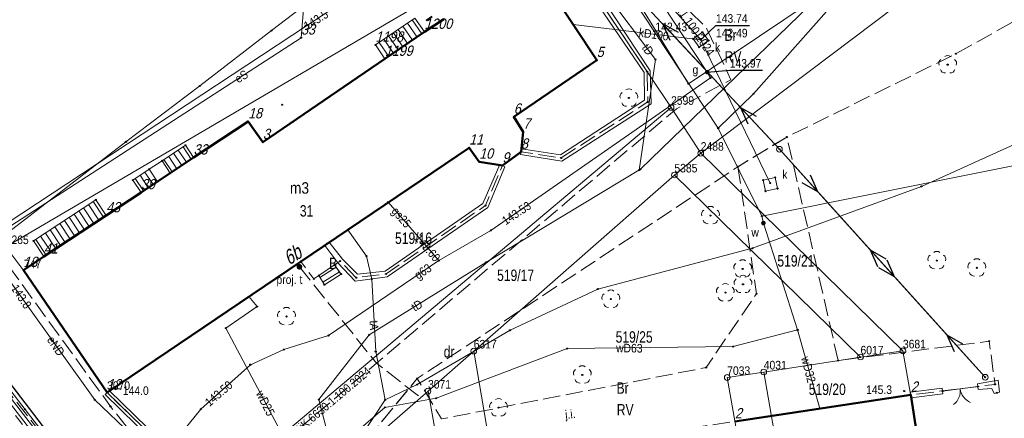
# Model space of a CAD drawing. Header units: metres. Extents: x 5551907 to 5556416, y 5709283 to 5712755.
# Tile 29 of 100: x 5554367 to 5554453, y 5710656 to 5710690. Entities that reach past the tile are written whole.
import ezdxf
from ezdxf.enums import TextEntityAlignment as Align

# ---------------------------------------------------------------- set-up
doc = ezdxf.new("R2010")
doc.units = ezdxf.units.M
for name, pattern in [('1.0_0.5', [1.5, 1, -0.5]), ('1.5_0.5', [2, 1.5, -0.5]), ('219-500', [0]), ('otob_500', [0]), ('suep_nn_500', [0])]:
    doc.linetypes.add(name, pattern=pattern)
doc.layers.get('0').update_dxf_attribs({"color": 2, "lineweight": 5})
doc.styles.get("Standard").update_dxf_attribs({"font": 'Working1250', "width": 0.75})
doc.linetypes.add('otdn_500', pattern='A,5,0,[21,ksztalty.shx,S=0.5,R=0,X=0,Y=0]', length=5)

# ---------------------------------------------------------------- blocks, each defined once
blk = doc.blocks.new('PUNKTBUD')
at = {"color": 0}
blk.add_circle((0, 0), 0.045, dxfattribs=at)
blk = doc.blocks.new('202')
at = {"color": 0, "linetype": 'Continuous', "lineweight": 0}
blk.add_circle((0, 0), 0.25, dxfattribs=at)
blk = doc.blocks.new('203')
at = {"linetype": 'Continuous', "lineweight": 0}
h = blk.add_hatch(color=0, dxfattribs=at)
edge = h.paths.add_edge_path()
edge.add_arc((0, 0), 0.045, 0, 360)
blk = doc.blocks.new('PW01')
at = {"linetype": 'Continuous', "lineweight": 13}
h = blk.add_hatch(color=0, dxfattribs=at)
edge = h.paths.add_edge_path()
edge.add_arc((0, 0), 0.045, 0, 360)
blk = doc.blocks.new('OK02')
at = {"color": 0, "linetype": 'Continuous', "lineweight": 0}
for centre, start, end in [((-1.5, 0), 0, 60), ((1.5, 0), 120, 180)]:
    blk.add_arc(centre, 1.5, start, end, dxfattribs=at)
blk = doc.blocks.new('US15')
at = {"color": 0, "linetype": 'Continuous', "lineweight": 13}
blk.add_circle((0, 0), 0.25, dxfattribs=at)
blk = doc.blocks.new('SUEP1')
at = {"color": 0, "linetype": 'Continuous'}
for p, q in [((0, 0), (5, 0)), ((5, 0), (3.5, 0.5)), ((5, 0), (3.5, -0.5)), ((5, 0), (15, 0)), ((15, 0), (13.5, 0.5)), ((15, 0), (13.5, -0.5))]:
    blk.add_line(p, q, dxfattribs=at)
blk = doc.blocks.new('OP021')
at = {"linetype": 'Continuous', "lineweight": 13}
h = blk.add_hatch(color=0, dxfattribs=at)
edge = h.paths.add_edge_path()
edge.add_arc((0, 0), 0.05, 0, 360)
at = {"color": 0, "linetype": 'Continuous', "lineweight": 13}
for centre, start, end in [((-0.38, 0.124), 121.308, 202.548), ((0, 0.4), 49.272, 130.728), ((0.38, 0.124), 337.452, 58.692), ((-0.235, -0.324), 193.221, 274.871), ((0.235, -0.324), 265.129, 346.779)]:
    blk.add_arc(centre, 0.4, start, end, dxfattribs=at)
blk = doc.blocks.new('US25')
at = {"linetype": 'Continuous', "lineweight": 0}
h = blk.add_hatch(color=0, dxfattribs=at)
edge = h.paths.add_edge_path()
edge.add_arc((0, 0), 0.2, 0, 360)
blk = doc.blocks.new('PIKIETAW1891')
at = {"color": 0}
blk.add_circle((0, 0), 0.045, dxfattribs=at)
blk = doc.blocks.new('US09')
at = {"linetype": 'Continuous', "lineweight": 0}
h = blk.add_hatch(color=0, dxfattribs=at)
edge = h.paths.add_edge_path()
edge.add_arc((0, 0), 0.25, 0, 360)

msp = doc.modelspace()

# ---------------------------------------------------------------- linework, layer by layer
at = {"layer": '217-kontur klasyfikacyjny', "color": 3, "linetype": 'CONTINUOUS', "lineweight": 18, "flags": 128}
for points in [[(5554413.74, 5710698.54), (5554424.27, 5710682.79)], [(5554426.86, 5710678.78), (5554445.77, 5710693.1)], [(5554445.77, 5710693.1), (5554426.86, 5710678.78)], [(5554424.27, 5710682.79), (5554426.86, 5710678.78)], [(5554426.86, 5710678.78), (5554444.51, 5710661.51)], [(5554424.56, 5710676.88), (5554407.04, 5710661.5)], [(5554440.81, 5710660.98), (5554424.56, 5710676.88)], [(5554407.04, 5710661.5), (5554410.88, 5710638.92)], [(5554432.36, 5710659.67), (5554440.81, 5710660.98)], [(5554444.51, 5710661.51), (5554447.92, 5710642.28)], [(5554429.17, 5710659.19), (5554432.36, 5710659.67)], [(5554432.39, 5710640.87), (5554429.17, 5710659.19)]]:
    msp.add_lwpolyline(points, dxfattribs=at)
at = {"layer": '218-kontur użytku gruntowego', "color": 3, "linetype": 'CONTINUOUS', "lineweight": 18, "flags": 128}
for points in [[(5554413.74, 5710698.54), (5554366.18, 5710670.62)], [(5554424.27, 5710682.79), (5554413.74, 5710698.54)], [(5554413.74, 5710698.54), (5554424.27, 5710682.79)], [(5554426.86, 5710678.78), (5554445.77, 5710693.1)], [(5554445.77, 5710693.1), (5554426.86, 5710678.78)], [(5554424.27, 5710682.79), (5554384.19, 5710648.99)], [(5554384.19, 5710648.99), (5554424.27, 5710682.79)], [(5554426.86, 5710678.78), (5554424.27, 5710682.79)], [(5554424.27, 5710682.79), (5554426.86, 5710678.78)], [(5554444.51, 5710661.51), (5554426.86, 5710678.78)], [(5554426.86, 5710678.78), (5554444.51, 5710661.51)], [(5554407.04, 5710661.5), (5554424.56, 5710676.88)], [(5554424.56, 5710676.88), (5554407.04, 5710661.5)], [(5554424.56, 5710676.88), (5554440.81, 5710660.98)], [(5554440.81, 5710660.98), (5554424.56, 5710676.88)], [(5554366.18, 5710670.62), (5554367.77, 5710668.5)], [(5554367.77, 5710668.5), (5554366.18, 5710670.62)], [(5554367.77, 5710668.5), (5554375.03, 5710657.88)], [(5554375.03, 5710657.88), (5554367.77, 5710668.5)], [(5554403.05, 5710658), (5554407.04, 5710661.5)], [(5554407.04, 5710661.5), (5554403.05, 5710658)], [(5554407.04, 5710661.5), (5554410.88, 5710638.92)], [(5554410.88, 5710638.92), (5554407.04, 5710661.5)], [(5554432.36, 5710659.67), (5554440.81, 5710660.98)], [(5554440.81, 5710660.98), (5554432.36, 5710659.67)], [(5554440.81, 5710660.98), (5554444.51, 5710661.51)], [(5554444.51, 5710661.51), (5554440.81, 5710660.98)], [(5554447.92, 5710642.28), (5554444.51, 5710661.51)], [(5554444.51, 5710661.51), (5554447.92, 5710642.28)], [(5554429.17, 5710659.19), (5554432.36, 5710659.67)], [(5554432.36, 5710659.67), (5554429.17, 5710659.19)], [(5554432.39, 5710640.87), (5554429.17, 5710659.19)], [(5554429.17, 5710659.19), (5554432.39, 5710640.87)], [(5554375.03, 5710657.88), (5554384.19, 5710648.99)], [(5554384.19, 5710648.99), (5554375.03, 5710657.88)], [(5554388.23, 5710645.06), (5554403.05, 5710658)], [(5554403.05, 5710658), (5554388.23, 5710645.06)]]:
    msp.add_lwpolyline(points, dxfattribs=at)
at = {"layer": '219-działka ewidencyjna', "color": 7, "linetype": '219-500', "lineweight": 18, "flags": 128}
for points in [[(5554413.74, 5710698.54), (5554366.18, 5710670.62)], [(5554413.74, 5710698.54), (5554424.27, 5710682.79)], [(5554445.77, 5710693.1), (5554426.86, 5710678.78)], [(5554424.27, 5710682.79), (5554384.19, 5710648.99)], [(5554424.27, 5710682.79), (5554426.86, 5710678.78)], [(5554426.86, 5710678.78), (5554424.56, 5710676.88)], [(5554426.86, 5710678.78), (5554444.51, 5710661.51)], [(5554424.56, 5710676.88), (5554407.04, 5710661.5)], [(5554424.56, 5710676.88), (5554440.81, 5710660.98)], [(5554366.18, 5710670.62), (5554367.77, 5710668.5)], [(5554367.77, 5710668.5), (5554375.03, 5710657.88)], [(5554407.04, 5710661.5), (5554403.05, 5710658)], [(5554407.04, 5710661.5), (5554410.88, 5710638.92)], [(5554440.81, 5710660.98), (5554432.36, 5710659.67)], [(5554444.51, 5710661.51), (5554440.81, 5710660.98)], [(5554444.51, 5710661.51), (5554447.92, 5710642.28)], [(5554432.36, 5710659.67), (5554429.17, 5710659.19)], [(5554429.17, 5710659.19), (5554432.39, 5710640.87)], [(5554432.36, 5710659.67), (5554435.57, 5710641.16)], [(5554375.03, 5710657.88), (5554384.19, 5710648.99)], [(5554403.05, 5710658), (5554388.23, 5710645.06)], [(5554403.05, 5710658), (5554406.49, 5710638.53)]]:
    msp.add_lwpolyline(points, dxfattribs=at)
at = {"layer": '312-budynek ewidencyjny', "color": 7, "linetype": 'CONTINUOUS', "lineweight": 50, "flags": 128}
for points in [[(5554412, 5710695.68), (5554417.78, 5710686.92)], [(5554402.74, 5710689.38), (5554404.42, 5710690.5)], [(5554399.29, 5710687.02), (5554402.74, 5710689.38)], [(5554388.64, 5710679.75), (5554399.29, 5710687.02)], [(5554417.78, 5710686.92), (5554410.54, 5710681.97)], [(5554382.58, 5710678.4), (5554387.35, 5710681.56)], [(5554387.35, 5710681.56), (5554388.64, 5710679.75)], [(5554410.54, 5710681.97), (5554411.36, 5710680.66)], [(5554411.36, 5710680.66), (5554411.17, 5710678.91)], [(5554406.64, 5710679.27), (5554375.03, 5710657.88)], [(5554407.52, 5710678.04), (5554406.64, 5710679.27)], [(5554378, 5710675.36), (5554382.58, 5710678.4)], [(5554411.17, 5710678.91), (5554409.54, 5710677.7)], [(5554409.54, 5710677.7), (5554407.52, 5710678.04)], [(5554374.95, 5710673.35), (5554378, 5710675.36)], [(5554369.51, 5710669.75), (5554374.95, 5710673.35)], [(5554367.73, 5710668.57), (5554369.51, 5710669.75)], [(5554375.03, 5710657.88), (5554367.73, 5710668.57)], [(5554429.85, 5710655.35), (5554445.2, 5710657.67)], [(5554445.2, 5710657.67), (5554447.06, 5710645.54)]]:
    msp.add_lwpolyline(points, dxfattribs=at)
at = {"layer": '352-schody', "color": 7, "linetype": 'CONTINUOUS', "lineweight": 18, "flags": 128}
for points in [[(5554401.91, 5710690.59), (5554402.74, 5710689.38), (5554399.29, 5710687.02), (5554398.46, 5710688.25)], [(5554401.91, 5710690.59), (5554402.74, 5710689.38), (5554399.29, 5710687.02), (5554398.46, 5710688.25)], [(5554382.58, 5710678.4), (5554380.54, 5710677.04), (5554379.83, 5710678.12), (5554381.87, 5710679.48)], [(5554382.58, 5710678.4), (5554380.54, 5710677.04), (5554379.83, 5710678.12), (5554381.87, 5710679.48)], [(5554379.83, 5710678.12), (5554380.54, 5710677.04), (5554379.42, 5710676.29), (5554378.7, 5710677.38)], [(5554379.83, 5710678.12), (5554380.54, 5710677.04), (5554379.42, 5710676.29), (5554378.7, 5710677.38)], [(5554378.7, 5710677.38), (5554379.42, 5710676.29), (5554378, 5710675.36), (5554377.28, 5710676.44)], [(5554378.7, 5710677.38), (5554379.42, 5710676.29), (5554378, 5710675.36), (5554377.28, 5710676.44)], [(5554368.6, 5710671.12), (5554374.04, 5710674.72), (5554374.95, 5710673.35), (5554369.51, 5710669.75)], [(5554368.6, 5710671.12), (5554374.04, 5710674.72), (5554374.95, 5710673.35), (5554369.51, 5710669.75)], [(5554393.51, 5710668.1), (5554394.89, 5710669.03), (5554395.46, 5710668.22), (5554394.01, 5710667.3)], [(5554393.51, 5710668.1), (5554394.89, 5710669.03), (5554395.46, 5710668.22), (5554394.01, 5710667.3)]]:
    msp.add_lwpolyline(points, close=True, dxfattribs=at)
for points in [[(5554402.094, 5710688.938), (5554401.267, 5710690.154)], [(5554402.507, 5710689.221), (5554401.68, 5710690.434)], [(5554400.856, 5710688.091), (5554400.025, 5710689.312)], [(5554401.269, 5710688.374), (5554400.439, 5710689.592)], [(5554401.682, 5710688.656), (5554400.853, 5710689.873)], [(5554399.618, 5710687.245), (5554398.784, 5710688.47)], [(5554400.031, 5710687.527), (5554399.198, 5710688.75)], [(5554400.444, 5710687.809), (5554399.611, 5710689.031)], [(5554381.246, 5710679.064), (5554381.963, 5710677.989)], [(5554381.662, 5710679.341), (5554382.379, 5710678.266)], [(5554379.998, 5710678.232), (5554380.715, 5710677.157)], [(5554380.414, 5710678.509), (5554381.131, 5710677.434)], [(5554380.83, 5710678.787), (5554381.547, 5710677.711)], [(5554378.206, 5710675.495), (5554377.488, 5710676.578)], [(5554378.624, 5710675.769), (5554377.905, 5710676.854)], [(5554379.042, 5710676.043), (5554378.322, 5710677.13)], [(5554373.888, 5710672.647), (5554372.98, 5710674.019)], [(5554374.305, 5710672.923), (5554373.397, 5710674.295)], [(5554374.722, 5710673.199), (5554373.814, 5710674.571)], [(5554372.22, 5710671.544), (5554371.313, 5710672.915)], [(5554372.637, 5710671.82), (5554371.73, 5710673.191)], [(5554373.054, 5710672.095), (5554372.147, 5710673.467)], [(5554373.471, 5710672.371), (5554372.564, 5710673.743)], [(5554370.969, 5710670.716), (5554370.062, 5710672.087)], [(5554371.386, 5710670.992), (5554370.479, 5710672.363)], [(5554371.803, 5710671.268), (5554370.896, 5710672.639)], [(5554369.718, 5710669.888), (5554368.811, 5710671.26)], [(5554370.135, 5710670.164), (5554369.228, 5710671.535)], [(5554370.552, 5710670.44), (5554369.645, 5710671.811)], [(5554395.034, 5710668.825), (5554393.613, 5710667.936)], [(5554395.323, 5710668.415), (5554393.878, 5710667.512)]]:
    msp.add_lwpolyline(points, dxfattribs=at)
at = {"layer": 'brama', "color": 7, "linetype": 'otob_500', "lineweight": 18, "flags": 128}
msp.add_lwpolyline([(5554451.04, 5710658.4), (5554447.98, 5710658.01)], dxfattribs=at)
at = {"layer": 'chodnik', "color": 7, "linetype": '1.0_0.5', "lineweight": 18, "flags": 128}
msp.add_lwpolyline([(5554323.63, 5710713.31), (5554326.52, 5710709.16), (5554339.47, 5710691.89), (5554356.75, 5710669.05), (5554369.9, 5710652.17), (5554375.24, 5710645.27), (5554382.14, 5710636.36), (5554385.57, 5710631.55), (5554417.28, 5710586.85), (5554420.33, 5710583.2), (5554421.57, 5710584.7), (5554394.12, 5710621.57), (5554370.14, 5710654.01), (5554350.19, 5710680.11), (5554349.5, 5710681.17), (5554338.47, 5710695.86), (5554328.36, 5710709.29), (5554324.94, 5710714.22)], close=True, dxfattribs=at)
at = {"layer": 'jezdnia', "color": 7, "linetype": '1.5_0.5', "lineweight": 18, "flags": 128}
for points in [[(5554531.77, 5710743.2), (5554510.73, 5710729.75), (5554475.99, 5710709.85), (5554447.06, 5710693.26), (5554443.23, 5710699.15), (5554462.23, 5710712.32), (5554460.21, 5710715.22), (5554440.32, 5710701.85), (5554425.74, 5710692.16), (5554418.39, 5710702.98), (5554417.67, 5710704.05), (5554413.74, 5710698.54), (5554422.18, 5710685.91), (5554422.24, 5710683.26), (5554414.67, 5710678.37), (5554411.17, 5710678.91), (5554409.54, 5710677.7), (5554408.06, 5710674.21), (5554399.4, 5710668.24), (5554396.78, 5710667.91), (5554395.38, 5710669.36), (5554394.89, 5710669.03), (5554395.46, 5710668.22), (5554394.01, 5710667.3), (5554393.51, 5710668.1), (5554393.08, 5710667.81), (5554391.94, 5710669.33), (5554375.03, 5710657.88), (5554384.19, 5710648.99), (5554388.23, 5710645.06), (5554389.36, 5710643.96), (5554394.67, 5710650.04), (5554402.1, 5710659.1), (5554430.11, 5710677.61), (5554434.38, 5710680.2), (5554449.14, 5710687.47), (5554480.13, 5710704.87), (5554485.07, 5710707.73), (5554505.9, 5710719.35), (5554533.93, 5710737.49), (5554534.71, 5710737.99), (5554534.52, 5710738.29), (5554532.01, 5710742.81)], [(5554421.57, 5710584.7), (5554429.47, 5710584.39), (5554420.55, 5710596.74), (5554419.6, 5710598.38), (5554414.27, 5710606.27), (5554412.85, 5710607.28), (5554397.95, 5710627.83), (5554396.98, 5710629.38), (5554375.33, 5710656.67), (5554354.72, 5710685.09), (5554349.5, 5710681.17), (5554350.19, 5710680.11), (5554370.14, 5710654.01), (5554394.12, 5710621.57)], [(5554430.11, 5710677.61), (5554431.72, 5710666.51), (5554427.33, 5710660.06), (5554404.24, 5710655.57), (5554402.1, 5710659.1), (5554394.67, 5710650.04), (5554445.2, 5710657.67), (5554452.55, 5710658.59), (5554452.04, 5710662.36), (5554438.86, 5710660.67), (5554434.38, 5710680.2)]]:
    msp.add_lwpolyline(points, close=True, dxfattribs=at)
at = {"layer": 'krawężnik', "color": 7, "linetype": 'CONTINUOUS', "lineweight": 25, "flags": 128}
msp.add_lwpolyline([(5554421.57, 5710584.7), (5554394.12, 5710621.57), (5554370.14, 5710654.01), (5554350.19, 5710680.11), (5554349.5, 5710681.17), (5554338.47, 5710695.86), (5554328.36, 5710709.29), (5554324.94, 5710714.22)], dxfattribs=at)
at = {"layer": 'przewód elektroenergetyczny niskiego napięcia', "color": 1, "linetype": 'suep_nn_500', "lineweight": 18, "flags": 128}
for points in [[(5554433.73, 5710679.13), (5554411.1, 5710703.44)], [(5554451.7, 5710659.21), (5554433.73, 5710679.13)]]:
    msp.add_lwpolyline(points, dxfattribs=at)
at = {"layer": 'przewód elektroenergetyczny podziemny', "color": 1, "linetype": 'CONTINUOUS', "lineweight": 18, "flags": 128}
for points in [[(5554500.98, 5710648.51), (5554494.46, 5710639.26), (5554478.56, 5710631.87), (5554474.37, 5710637.47), (5554472.16, 5710639.32), (5554454.55, 5710639.85), (5554436.48, 5710638.4), (5554421.46, 5710637.45), (5554399.02, 5710633.03), (5554394.66, 5710637.51), (5554388.71, 5710642.51), (5554381.93, 5710636.93), (5554358.42, 5710667.49), (5554395.08, 5710691.67), (5554394, 5710693.59), (5554393.59, 5710693.48)], [(5554392.14, 5710691.22), (5554392.15, 5710691.03), (5554391.97, 5710688.88), (5554355.95, 5710665.53), (5554355.74, 5710664.99), (5554351.55, 5710652.33), (5554346.65, 5710637.12), (5554342.51, 5710624.53), (5554341.18, 5710620.48), (5554340.87, 5710618.96), (5554335.97, 5710603.82), (5554331.9, 5710589.54), (5554327.45, 5710590)], [(5554391.95, 5710691.47), (5554389.38, 5710689.5), (5554383.13, 5710684.67), (5554376.68, 5710679.78), (5554364.5, 5710670.42), (5554373.97, 5710657.23), (5554383.64, 5710647.97), (5554395.47, 5710637.35), (5554396.74, 5710637.56)]]:
    msp.add_lwpolyline(points, dxfattribs=at)
at = {"layer": 'przewód gazowy', "color": 40, "linetype": 'CONTINUOUS', "lineweight": 18, "flags": 128}
for points in [[(5554422.87, 5710705.36), (5554421.89, 5710707.09), (5554417.01, 5710704.34), (5554415.84, 5710703.46), (5554427.43, 5710685.87), (5554427.72, 5710685.36)], [(5554380.01, 5710652.42), (5554380.75, 5710653.19), (5554381.25, 5710653.99), (5554383.22, 5710656.43), (5554387.54, 5710660.31), (5554390.46, 5710661.63), (5554394.36, 5710662.86), (5554404, 5710669.4), (5554408.54, 5710672.04), (5554427.72, 5710685.36)], [(5554404, 5710669.4), (5554399.57, 5710674.52)]]:
    msp.add_lwpolyline(points, dxfattribs=at)
at = {"layer": 'przewód kanalizacyjny', "color": 34, "linetype": 'CONTINUOUS', "lineweight": 18, "flags": 128}
for points in [[(5554432.93, 5710676.18), (5554426.86, 5710688.7), (5554412.47, 5710704.78), (5554420.51, 5710714.3), (5554424.37, 5710718.92), (5554447.77, 5710734.59), (5554450.65, 5710746.77)], [(5554415.72, 5710690.04), (5554426.86, 5710688.7)]]:
    msp.add_lwpolyline(points, dxfattribs=at)
at = {"layer": 'przewód telekomunikacyjny podziemny', "color": 30, "linetype": 'CONTINUOUS', "lineweight": 18, "flags": 128}
for points in [[(5554446.39, 5710546), (5554438, 5710558.61), (5554420.23, 5710583.63), (5554400.56, 5710611.46), (5554390.86, 5710625.65), (5554379.37, 5710640.87), (5554363.85, 5710660.95), (5554356.41, 5710670.49), (5554340.96, 5710690.97), (5554324.08, 5710713.52), (5554322.07, 5710717.37), (5554318.83, 5710725.14), (5554317.4, 5710729.49), (5554313.96, 5710747.36), (5554310.1, 5710767.3), (5554307.07, 5710783.72), (5554304.42, 5710793.03), (5554300.46, 5710804.82), (5554292.87, 5710822.58)], [(5554463.96, 5710526.5), (5554462.85, 5710526.03), (5554461.35, 5710526.43), (5554450.63, 5710541.17), (5554432.61, 5710568.64), (5554418.97, 5710587.2), (5554405.21, 5710606.55), (5554390.24, 5710627.44), (5554367.89, 5710656.4), (5554350.5, 5710678.99), (5554328.33, 5710708.59), (5554322.14, 5710717.73), (5554320.14, 5710722.26), (5554317.97, 5710729.06), (5554315.34, 5710738.47), (5554308.85, 5710776.34), (5554305.91, 5710789.01), (5554301.93, 5710801.22), (5554298.1, 5710811.71)], [(5554421.61, 5710677.39), (5554443.75, 5710698.88), (5554498.46, 5710735.85), (5554525.99, 5710753.39)], [(5554528.93, 5710687.56), (5554526.2, 5710689.26), (5554521.66, 5710694.3), (5554515.12, 5710701.76), (5554511.58, 5710704.34), (5554503.42, 5710700.85), (5554490.15, 5710695.48), (5554481.32, 5710691.84), (5554446.12, 5710675.88), (5554431.39, 5710670.48), (5554417.87, 5710666.92), (5554410.21, 5710663.32), (5554402.11, 5710658.57), (5554399.32, 5710657.24)], [(5554421.49, 5710677.31), (5554422.92, 5710686.97), (5554413.89, 5710698.99), (5554405.73, 5710693.2), (5554406.55, 5710691.97)], [(5554395.35, 5710650.15), (5554393.51, 5710657.26), (5554397.92, 5710662.91), (5554408.11, 5710669.24), (5554421.61, 5710677.39)], [(5554399.32, 5710657.24), (5554398.48, 5710661.46), (5554398.15, 5710667.78), (5554397.69, 5710669.79), (5554396.05, 5710672.1)], [(5554399.32, 5710657.24), (5554397.28, 5710654.15), (5554395.8, 5710650.22)]]:
    msp.add_lwpolyline(points, dxfattribs=at)
at = {"layer": 'przewód telekomunikacyjny podziemny - ob. projektowany', "color": 30, "linetype": '1.5_0.5', "lineweight": 18, "flags": 128}
for points in [[(5554391.82, 5710668.86), (5554398.55, 5710660.44), (5554424.75, 5710682.67), (5554429.5, 5710685.21), (5554427.33, 5710689.78), (5554423.88, 5710693.16), (5554417.42, 5710702.57), (5554418.17, 5710703.31)], [(5554377.57, 5710643.1), (5554374.09, 5710647.61), (5554370.81, 5710651.85), (5554370.82, 5710652.32), (5554361.67, 5710664.06), (5554358.2, 5710668.44), (5554357.57, 5710668.47), (5554349.25, 5710679.61), (5554344.71, 5710685.57), (5554351.78, 5710690.32)], [(5554393.83, 5710620.82), (5554382.38, 5710636.5), (5554382.3, 5710636.93), (5554377.57, 5710643.1), (5554386.38, 5710650.14), (5554398.55, 5710660.44), (5554402.4, 5710657.44)]]:
    msp.add_lwpolyline(points, dxfattribs=at)
at = {"layer": 'przewód wodociągowy', "color": 5, "linetype": 'CONTINUOUS', "lineweight": 18, "flags": 128}
for points in [[(5554432.2, 5710673.29), (5554428.39, 5710680.96), (5554431.46, 5710683.98), (5554443.08, 5710697.11), (5554484.27, 5710723.03), (5554490.4, 5710731.32), (5554502.62, 5710741.42), (5554508.47, 5710765.21), (5554514.79, 5710770.05), (5554528.05, 5710778.75), (5554531.04, 5710781.79), (5554531.48, 5710782.3), (5554547.7, 5710801.16)], [(5554428.39, 5710680.96), (5554416.3, 5710699.28), (5554398.47, 5710719.47)], [(5554374.23, 5710702.82), (5554387.87, 5710711.79), (5554407.28, 5710701.04), (5554418.28, 5710697.09), (5554425.78, 5710684.86), (5554446.51, 5710698.8)], [(5554432.2, 5710673.29), (5554491.23, 5710685.13), (5554498.62, 5710674.03)], [(5554377.15, 5710631.23), (5554386.65, 5710645.71), (5554399.27, 5710656.58), (5554403.77, 5710657.38), (5554415.21, 5710661.72), (5554429.7, 5710661.89), (5554435.32, 5710663.34), (5554432.33, 5710672.68), (5554432.2, 5710673.29)], [(5554387.41, 5710666.26), (5554388.12, 5710665.39), (5554385.4, 5710663.5), (5554394.74, 5710645.89), (5554395.29, 5710645.96)], [(5554435.32, 5710663.34), (5554437.25, 5710656.47)]]:
    msp.add_lwpolyline(points, dxfattribs=at)
at = {"layer": 'rzedna-Atr2', "color": 7, "flags": 128}
for points in [[(5554426.86, 5710688.7), (5554428.19, 5710689.95), (5554431.107, 5710689.95)], [(5554427.43, 5710685.87), (5554429.39, 5710686.03), (5554432.249, 5710686.03)]]:
    msp.add_lwpolyline(points, dxfattribs=at)
at = {"layer": 'taras', "color": 0, "lineweight": 18}
for p, q in [((5554402.74, 5710689.38), (5554401.91, 5710690.59)), ((5554404.42, 5710690.5), (5554402.74, 5710689.38)), ((5554402.883, 5710690.414), (5554403.377, 5710690.755)), ((5554402.927, 5710690.348), (5554402.883, 5710690.414)), ((5554403.413, 5710690.689), (5554402.927, 5710690.348))]:
    msp.add_line(p, q, dxfattribs=at)
at = {"layer": 'właz do komory lub kanału', "color": 7, "linetype": 'CONTINUOUS', "lineweight": 18, "flags": 128}
for points in [[(5554426.19, 5710688.78), (5554427, 5710689.35), (5554427.54, 5710688.62), (5554426.73, 5710688.04)], [(5554432.31, 5710676.44), (5554433.36, 5710676.67), (5554433.56, 5710675.69), (5554432.51, 5710675.47)]]:
    msp.add_lwpolyline(points, close=True, dxfattribs=at)
at = {"layer": 'ściana oporowa (linia)', "color": 0, "lineweight": 18}
for p, q in [((5554414.65, 5710697.8), (5554422.438, 5710685.992)), ((5554422.438, 5710685.992), (5554422.529, 5710683.106)), ((5554422.529, 5710683.106), (5554414.73, 5710678.091)), ((5554411.132, 5710678.663), (5554411.17, 5710678.91)), ((5554414.73, 5710678.091), (5554411.132, 5710678.663)), ((5554409.77, 5710677.603), (5554408.27, 5710674.039)), ((5554409.77, 5710677.603), (5554409.54, 5710677.7)), ((5554408.27, 5710674.039), (5554399.494, 5710667.993)), ((5554394.031, 5710670.719), (5554394.23, 5710670.87)), ((5554395.19, 5710669.197), (5554394.031, 5710670.719)), ((5554396.676, 5710667.615), (5554395.19, 5710669.197)), ((5554399.494, 5710667.993), (5554396.676, 5710667.615)), ((5554451.009, 5710658.648), (5554452.815, 5710658.965)), ((5554451.009, 5710658.648), (5554451.04, 5710658.4)), ((5554452.815, 5710658.965), (5554452.954, 5710657.914)), ((5554375.204, 5710658.059), (5554375.03, 5710657.88)), ((5554375.204, 5710658.059), (5554384.364, 5710649.169)), ((5554445.17, 5710657.918), (5554447.95, 5710658.258)), ((5554445.17, 5710657.918), (5554445.2, 5710657.67)), ((5554447.95, 5710658.258), (5554447.98, 5710658.01)), ((5554452.954, 5710657.914), (5554452.71, 5710657.86))]:
    msp.add_line(p, q, dxfattribs=at)
at = {"layer": 'ściana oporowa (linia)', "color": 0, "linetype": 'otdn_500', "lineweight": 18}
for p, q in [((5554414.45, 5710696.84), (5554421.922, 5710685.828)), ((5554421.922, 5710685.828), (5554421.951, 5710683.414)), ((5554421.951, 5710683.414), (5554414.61, 5710678.649)), ((5554411.208, 5710679.157), (5554411.17, 5710678.91)), ((5554414.61, 5710678.649), (5554411.208, 5710679.157)), ((5554409.31, 5710677.798), (5554407.85, 5710674.381)), ((5554409.31, 5710677.798), (5554409.54, 5710677.7)), ((5554407.85, 5710674.381), (5554399.306, 5710668.487)), ((5554394.429, 5710671.021), (5554394.23, 5710670.87)), ((5554395.57, 5710669.523), (5554394.429, 5710671.021)), ((5554396.884, 5710668.205), (5554395.57, 5710669.523)), ((5554399.306, 5710668.487), (5554396.884, 5710668.205)), ((5554451.071, 5710658.152), (5554451.04, 5710658.4)), ((5554374.856, 5710657.701), (5554375.03, 5710657.88)), ((5554374.856, 5710657.701), (5554384.016, 5710648.811)), ((5554445.23, 5710657.422), (5554445.2, 5710657.67)), ((5554445.23, 5710657.422), (5554448.01, 5710657.762)), ((5554448.01, 5710657.762), (5554447.98, 5710658.01)), ((5554451.071, 5710658.152), (5554452.285, 5710658.215)), ((5554452.285, 5710658.215), (5554452.466, 5710657.806)), ((5554452.466, 5710657.806), (5554452.71, 5710657.86))]:
    msp.add_line(p, q, dxfattribs=at)

# ---------------------------------------------------------------- block references
at = {"layer": '202-punkt graniczny', "color": 7, "linetype": 'CONTINUOUS', "lineweight": 18}
for p in [(5554424.27, 5710682.79), (5554426.86, 5710678.78), (5554424.56, 5710676.88), (5554407.04, 5710661.5), (5554444.51, 5710661.51), (5554440.81, 5710660.98), (5554429.17, 5710659.19), (5554432.36, 5710659.67), (5554403.05, 5710658)]:
    msp.add_blockref('202', p, dxfattribs=at)
at = {"layer": '203-punkt graniczny', "color": 7, "linetype": 'CONTINUOUS', "lineweight": 18}
for p in [(5554367.77, 5710668.5), (5554375.03, 5710657.88)]:
    msp.add_blockref('203', p, dxfattribs=at)
at = {"layer": 'brama', "color": 7, "linetype": 'CONTINUOUS', "lineweight": 18, "rotation": 187.263}
msp.add_blockref('OK02', (5554449.51, 5710658.205), dxfattribs=at)
at = {"layer": 'drzewo liściaste', "color": 94, "linetype": 'CONTINUOUS', "lineweight": 18}
for p in [(5554448.42, 5710686.52), (5554420.59, 5710683.61), (5554427.71, 5710673.34), (5554430.52, 5710668.68), (5554447.47, 5710669.41), (5554450.96, 5710668.77), (5554430.55, 5710667.33), (5554429.01, 5710666.61), (5554419.01, 5710666.04), (5554390.69, 5710664.52), (5554416.52, 5710659.42), (5554409.21, 5710656.56)]:
    msp.add_blockref('OP021', p, dxfattribs=at)
at = {"layer": 'pikieta naturalna', "color": 7, "linetype": 'CONTINUOUS', "lineweight": 13}
for p in [(5554375.03, 5710657.88), (5554444.63, 5710658.01)]:
    msp.add_blockref('PW01', p, dxfattribs=at)
at = {"layer": 'przewód elektroenergetyczny niskiego napięcia', "color": 1, "linetype": 'CONTINUOUS', "lineweight": 18}
for p, rotation in [((5554433.73, 5710679.13), 132.95), ((5554433.73, 5710679.13), 312.054), ((5554451.7, 5710659.21), 132.054)]:
    msp.add_blockref('SUEP1', p, dxfattribs=dict(at, rotation=rotation))
at = {"layer": 'Punkt budynku', "color": 5, "linetype": 'CONTINUOUS', "lineweight": 18}
for p in [(5554402.74, 5710689.38), (5554398.46, 5710688.25), (5554399.29, 5710687.02), (5554417.78, 5710686.92), (5554390.31, 5710683.02), (5554387.35, 5710681.56), (5554391.24, 5710681.52), (5554410.54, 5710681.97), (5554387.62, 5710681.18), (5554411.36, 5710680.66), (5554388.64, 5710679.75), (5554381.87, 5710679.48), (5554406.64, 5710679.27), (5554411.17, 5710678.91), (5554379.83, 5710678.12), (5554382.58, 5710678.4), (5554407.52, 5710678.04), (5554378.7, 5710677.38), (5554409.54, 5710677.7), (5554377.28, 5710676.44), (5554380.54, 5710677.04), (5554379.42, 5710676.29), (5554374.04, 5710674.72), (5554378, 5710675.36), (5554374.95, 5710673.35), (5554368.6, 5710671.12), (5554394.23, 5710670.87), (5554369.51, 5710669.75), (5554367.73, 5710668.57), (5554391.94, 5710669.33), (5554394.89, 5710669.03), (5554395.38, 5710669.36), (5554393.08, 5710667.81), (5554393.51, 5710668.1), (5554395.46, 5710668.22), (5554394.01, 5710667.3), (5554375.03, 5710657.88), (5554445.2, 5710657.67)]:
    msp.add_blockref('PUNKTBUD', p, dxfattribs=at)
at = {"layer": 'Punkt roboczy BDOT GESUT K1', "color": 6, "linetype": 'CONTINUOUS', "lineweight": 18}
for p in [(5554389.38, 5710689.5), (5554415.72, 5710690.04), (5554427, 5710689.35), (5554391.97, 5710688.88), (5554391.97, 5710688.88), (5554426.19, 5710688.78), (5554426.86, 5710688.7), (5554426.86, 5710688.7), (5554427.54, 5710688.62), (5554426.73, 5710688.04), (5554449.14, 5710687.47), (5554422.92, 5710686.97), (5554422.18, 5710685.91), (5554422.18, 5710685.91), (5554427.43, 5710685.87), (5554427.43, 5710685.87), (5554448.42, 5710686.52), (5554427.72, 5710685.36), (5554427.72, 5710685.36), (5554383.13, 5710684.67), (5554425.78, 5710684.86), (5554420.59, 5710683.61), (5554422.24, 5710683.26), (5554422.24, 5710683.26), (5554431.46, 5710683.98), (5554428.39, 5710680.96), (5554428.39, 5710680.96), (5554376.68, 5710679.78), (5554434.38, 5710680.2), (5554434.38, 5710680.2), (5554411.17, 5710678.91), (5554411.17, 5710678.91), (5554433.73, 5710679.13), (5554433.73, 5710679.13), (5554433.73, 5710679.13), (5554414.67, 5710678.37), (5554414.67, 5710678.37), (5554409.54, 5710677.7), (5554409.54, 5710677.7), (5554421.49, 5710677.31), (5554421.61, 5710677.39), (5554421.61, 5710677.39), (5554430.11, 5710677.61), (5554430.11, 5710677.61), (5554432.31, 5710676.44), (5554433.36, 5710676.67), (5554432.51, 5710675.47), (5554432.93, 5710676.18), (5554433.56, 5710675.69), (5554446.12, 5710675.88), (5554399.57, 5710674.52), (5554408.06, 5710674.21), (5554408.06, 5710674.21), (5554427.71, 5710673.34), (5554432.2, 5710673.29), (5554432.2, 5710673.29), (5554432.2, 5710673.29), (5554396.05, 5710672.1), (5554408.54, 5710672.04), (5554408.54, 5710672.04), (5554432.33, 5710672.68), (5554432.33, 5710672.68), (5554394.23, 5710670.87), (5554431.39, 5710670.48), (5554397.69, 5710669.79), (5554391.94, 5710669.33), (5554394.89, 5710669.03), (5554395.38, 5710669.36), (5554395.38, 5710669.36), (5554404, 5710669.4), (5554404, 5710669.4), (5554404, 5710669.4), (5554408.11, 5710669.24), (5554430.52, 5710668.68), (5554447.47, 5710669.41), (5554450.96, 5710668.77), (5554393.08, 5710667.81), (5554393.51, 5710668.1), (5554395.46, 5710668.22), (5554396.78, 5710667.91), (5554396.78, 5710667.91), (5554398.15, 5710667.78), (5554399.4, 5710668.24), (5554399.4, 5710668.24), (5554394.01, 5710667.3), (5554417.87, 5710666.92), (5554430.55, 5710667.33), (5554387.41, 5710666.26), (5554419.01, 5710666.04), (5554429.01, 5710666.61), (5554431.72, 5710666.51), (5554388.12, 5710665.39), (5554390.69, 5710664.52), (5554385.4, 5710663.5), (5554394.36, 5710662.86), (5554397.92, 5710662.91), (5554410.21, 5710663.32), (5554435.32, 5710663.34), (5554435.32, 5710663.34), (5554415.21, 5710661.72), (5554429.7, 5710661.89), (5554452.04, 5710662.36), (5554390.46, 5710661.63), (5554398.48, 5710661.46), (5554387.54, 5710660.31), (5554427.33, 5710660.06), (5554438.86, 5710660.67), (5554416.52, 5710659.42), (5554451.7, 5710659.21), (5554451.7, 5710659.21), (5554402.1, 5710659.1), (5554402.1, 5710659.1), (5554402.11, 5710658.57), (5554451.04, 5710658.4), (5554451.04, 5710658.4), (5554452.55, 5710658.59), (5554452.55, 5710658.59), (5554375.03, 5710657.88), (5554375.03, 5710657.88), (5554375.03, 5710657.88), (5554444.63, 5710658.01), (5554445.2, 5710657.67), (5554445.2, 5710657.67), (5554447.98, 5710658.01), (5554447.98, 5710658.01), (5554452.71, 5710657.86), (5554373.97, 5710657.23), (5554375.33, 5710656.67), (5554393.51, 5710657.26), (5554399.27, 5710656.58), (5554399.32, 5710657.24), (5554399.32, 5710657.24), (5554399.32, 5710657.24), (5554403.77, 5710657.38), (5554409.21, 5710656.56), (5554367.89, 5710656.4), (5554383.22, 5710656.43), (5554383.22, 5710656.43), (5554437.25, 5710656.47)]:
    msp.add_blockref('PIKIETAW1891', p, dxfattribs=at)
at = {"layer": 'rzedna', "color": 1, "linetype": 'CONTINUOUS', "lineweight": 18}
msp.add_blockref('PW01', (5554391.97, 5710688.88), dxfattribs=at)
at = {"layer": 'rzedna', "color": 34, "linetype": 'CONTINUOUS', "lineweight": 18}
msp.add_blockref('PW01', (5554426.86, 5710688.7), dxfattribs=at)
at = {"layer": 'rzedna', "color": 40, "linetype": 'CONTINUOUS', "lineweight": 18}
for p in [(5554427.43, 5710685.87), (5554408.54, 5710672.04), (5554404, 5710669.4), (5554383.22, 5710656.43)]:
    msp.add_blockref('PW01', p, dxfattribs=at)
at = {"layer": 'słup przewodów napowietrznych', "color": 7, "linetype": 'CONTINUOUS', "lineweight": 18}
for p in [(5554433.73, 5710679.13), (5554451.7, 5710659.21)]:
    msp.add_blockref('US15', p, dxfattribs=at)
at = {"layer": 'słupek telekomunikacyjny - ob. projektowany', "color": 30, "linetype": 'CONTINUOUS', "lineweight": 18}
msp.add_blockref('US09', (5554391.82, 5710668.86), dxfattribs=at)
at = {"layer": 'zasuwa lub zawór', "color": 40, "linetype": 'CONTINUOUS', "lineweight": 18}
msp.add_blockref('US25', (5554427.43, 5710685.87), dxfattribs=at)
at = {"layer": 'zasuwa lub zawór', "color": 5, "linetype": 'CONTINUOUS', "lineweight": 18}
msp.add_blockref('US25', (5554432.33, 5710672.68), dxfattribs=at)

# ---------------------------------------------------------------- texts
at = {"layer": '202-punkt graniczny-Atr103', "color": 7, "width": 0.9}
for s, p in [('2599', (5554424.27, 5710682.79)), ('2599', (5554424.27, 5710682.79)), ('2488', (5554426.86, 5710678.78)), ('2488', (5554426.86, 5710678.78)), ('5385', (5554424.56, 5710676.88)), ('5385', (5554424.56, 5710676.88)), ('6317', (5554407.04, 5710661.5)), ('6317', (5554407.04, 5710661.5)), ('6017', (5554440.81, 5710660.98)), ('6017', (5554440.81, 5710660.98)), ('3681', (5554444.51, 5710661.51)), ('3681', (5554444.51, 5710661.51)), ('7033', (5554429.17, 5710659.19)), ('7033', (5554429.17, 5710659.19)), ('4031', (5554432.36, 5710659.67)), ('4031', (5554432.36, 5710659.67)), ('3071', (5554403.05, 5710658)), ('3071', (5554403.05, 5710658))]:
    msp.add_text(s, height=0.75, dxfattribs=at).set_placement(p, align=Align.BOTTOM_LEFT)
at = {"layer": '203-punkt graniczny-Atr103', "color": 7, "width": 0.9}
for s, p in [('4265', (5554366.18, 5710670.62)), ('4265', (5554366.18, 5710670.62)), ('747', (5554367.77, 5710668.5)), ('747', (5554367.77, 5710668.5)), ('3070', (5554375.03, 5710657.88)), ('3070', (5554375.03, 5710657.88))]:
    msp.add_text(s, height=0.75, dxfattribs=at).set_placement(p, align=Align.BOTTOM_LEFT)
at = {"layer": '209-oznaczenie konturu klasyfikacyjnego', "color": 3, "linetype": 'CONTINUOUS', "lineweight": 18, "width": 0.79}
for p in [(5554428.95, 5710687.7), (5554419.53, 5710656.87)]:
    msp.add_text('RV', height=1, dxfattribs=at).set_placement(p, align=Align.TOP_LEFT)
at = {"layer": '210-oznaczenie konturu użytku gruntowego', "color": 3, "linetype": 'CONTINUOUS', "lineweight": 18, "width": 0.79}
for s, p in [('Br', (5554428.93, 5710688.6)), ('B', (5554394.41, 5710668.66)), ('dr', (5554404.42, 5710660.94)), ('Br', (5554419.51, 5710657.77))]:
    msp.add_text(s, height=1, dxfattribs=at).set_placement(p)
at = {"layer": '211-numer działki ewidencyjnej', "color": 7, "linetype": 'CONTINUOUS', "lineweight": 18, "width": 0.79}
for s, p in [('519/16', (5554400.17, 5710670.86)), ('519/21', (5554433.55, 5710668.88)), ('519/17', (5554409.08, 5710667.62)), ('519/25', (5554419.43, 5710662.23)), ('519/20', (5554436.29, 5710657.66))]:
    msp.add_text(s, height=1, dxfattribs=at).set_placement(p)
at = {"layer": '238-Punkt adresowy budynku', "color": 7, "linetype": 'CONTINUOUS', "lineweight": 25, "oblique": 15, "width": 0.79}
msp.add_text('6b', height=1.25, rotation=32.756, dxfattribs=at).set_placement((5554391.54, 5710669.36), align=Align.CENTER)
at = {"layer": '312-oznaczenie budynku ewidencyjnego', "color": 7, "linetype": 'CONTINUOUS', "lineweight": 18, "width": 0.79}
msp.add_text('31', height=1, dxfattribs=at).set_placement((5554391.86, 5710674.25), align=Align.TOP_LEFT)
at = {"layer": '312-oznaczenie budynku ewidencyjnego-Atr117', "color": 7, "width": 0.9}
msp.add_text('m3', height=1, dxfattribs=at).set_placement((5554391.83, 5710675.75), align=Align.MIDDLE_CENTER)
at = {"layer": 'jezdnia-Atr17', "color": 7, "width": 0.9}
msp.add_text('j.i.', height=0.75, rotation=6.127, dxfattribs=at).set_placement((5554415.06, 5710655.57))
at = {"layer": 'pikieta naturalna-Atr2', "color": 7, "width": 0.9}
msp.add_text('143.8', height=0.75, rotation=303.811, dxfattribs=at).set_placement((5554366.6, 5710666.99))
for s, p in [('144.0', (5554376.41, 5710657.67)), ('145.3', (5554441.3, 5710657.75))]:
    msp.add_text(s, height=0.75, dxfattribs=at).set_placement(p)
at = {"layer": 'przewód elektroenergetyczny podziemny-Atr1', "color": 1, "width": 0.9}
for s, rotation, p in [('eS', 31.646, (5554386.29, 5710685.2)), ('eND', 304.384, (5554370.05, 5710662.69))]:
    msp.add_text(s, height=0.75, rotation=rotation, dxfattribs=at).set_placement(p, align=Align.MIDDLE_LEFT)
at = {"layer": 'przewód gazowy-Atr1', "color": 40, "width": 0.9}
for s, rotation, p in [('gs25', 310.867, (5554400.09, 5710673.92)), ('g63', 34.154, (5554401.98, 5710668.03))]:
    msp.add_text(s, height=0.75, rotation=rotation, dxfattribs=at).set_placement(p, align=Align.MIDDLE_LEFT)
at = {"layer": 'przewód kanalizacyjny-Atr1', "color": 34, "width": 0.9}
msp.add_text('kD100', height=0.75, rotation=351.829, dxfattribs=at).set_placement((5554421.47, 5710689.35), align=Align.MIDDLE_LEFT)
at = {"layer": 'przewód telekomunikacyjny podziemny - ob. projektowany-Atr1', "color": 30, "width": 0.9}
for rotation, p in [(304.469, (5554420.66, 5710697.85)), (40.242, (5554388.25, 5710651.72))]:
    msp.add_text('proj. t DG.GiK.6630.1.100.2024', height=0.75, rotation=rotation, dxfattribs=at).set_placement(p, align=Align.MIDDLE_LEFT)
at = {"layer": 'przewód telekomunikacyjny podziemny-Atr1', "color": 30, "width": 0.9}
for s, rotation, p in [('tD', 305.604, (5554421.98, 5710688.21)), ('tD', 30.521, (5554401.69, 5710665.25)), ('tA', 271.631, (5554398.33, 5710664.17))]:
    msp.add_text(s, height=0.75, rotation=rotation, dxfattribs=at).set_placement(p, align=Align.MIDDLE_LEFT)
at = {"layer": 'przewód wodociągowy-Atr1', "color": 5, "width": 0.9}
for s, rotation, p in [('wD63', 359.328, (5554419.47, 5710661.77)), ('wD32', 284.435, (5554435.98, 5710661)), ('wD25', 296.616, (5554388.34, 5710657.97))]:
    msp.add_text(s, height=0.75, rotation=rotation, dxfattribs=at).set_placement(p, align=Align.MIDDLE_LEFT)
at = {"layer": 'Punkt budynku-Atr103', "color": 5, "oblique": 15, "width": 0.9}
for s, p in [('1200', (5554402.74, 5710689.38)), ('1199', (5554399.29, 5710687.02)), ('33', (5554382.58, 5710678.4)), ('39', (5554378, 5710675.36)), ('43', (5554374.95, 5710673.35)), ('41', (5554369.51, 5710669.75))]:
    msp.add_text(s, height=0.9, dxfattribs=at).set_placement(p, align=Align.BOTTOM_LEFT)
at = {"layer": 'Punkt budynku-Atr104', "color": 5, "oblique": 15, "width": 0.9}
for s, p in [('1198', (5554398.46, 5710688.25)), ('5', (5554417.78, 5710686.92)), ('18', (5554387.35, 5710681.56)), ('6', (5554410.54, 5710681.97)), ('7', (5554411.36, 5710680.66)), ('3', (5554388.64, 5710679.75)), ('11', (5554406.64, 5710679.27)), ('8', (5554411.17, 5710678.91)), ('10', (5554407.52, 5710678.04)), ('9', (5554409.54, 5710677.7)), ('13', (5554367.73, 5710668.57)), ('12', (5554375.03, 5710657.88)), ('2', (5554445.2, 5710657.67)), ('2', (5554429.85, 5710655.35))]:
    msp.add_text(s, height=0.9, dxfattribs=at).set_placement(p, align=Align.BOTTOM_LEFT)
at = {"layer": 'Punkt roboczy BDOT GESUT K1-Atr103', "color": 6, "oblique": 15, "width": 0.9}
msp.add_text('33', height=0.9, dxfattribs=at).set_placement((5554391.97, 5710688.88), align=Align.BOTTOM_LEFT)
msp.add_text('33', height=0.9, dxfattribs=at).set_placement((5554391.97, 5710688.88), align=Align.BOTTOM_LEFT)
at = {"layer": 'rzedna-Atr2', "color": 1, "width": 0.9}
msp.add_text('143.5', height=0.75, rotation=32.094, dxfattribs=at).set_placement((5554392.31, 5710689.84), align=Align.MIDDLE_LEFT)
at = {"layer": 'rzedna-Atr2', "color": 34, "width": 0.9}
msp.add_text('143.74', height=0.75, dxfattribs=at).set_placement((5554428.19, 5710689.958), align=Align.BOTTOM_LEFT)
at = {"layer": 'rzedna-Atr2', "color": 40, "width": 0.9}
msp.add_text('143.97', height=0.75, dxfattribs=at).set_placement((5554429.39, 5710686.038), align=Align.BOTTOM_LEFT)
for s, rotation, p in [('143.53', 33.472, (5554409.62, 5710672.79)), ('143.60', 310.9, (5554402.1, 5710671.56)), ('143.50', 40.665, (5554383.73, 5710656.89))]:
    msp.add_text(s, height=0.75, rotation=rotation, dxfattribs=at).set_placement(p, align=Align.MIDDLE_LEFT)
at = {"layer": 'rzedna-Atr3', "color": 34, "width": 0.9}
for s, p in [('142.43', (5554422.91, 5710689.223)), ('142.49', (5554428.19, 5710688.683))]:
    msp.add_text(s, height=0.75, dxfattribs=at).set_placement(p, align=Align.BOTTOM_LEFT)
at = {"layer": 'słupek telekomunikacyjny - ob. projektowany-Atr17', "color": 30, "width": 0.9}
msp.add_text('proj. t', height=0.75, dxfattribs=at).set_placement((5554389.82, 5710667.37))
at = {"layer": 'właz do komory lub kanału-Atr17', "color": 7, "width": 0.9}
for p in [(5554428.11, 5710687.67), (5554433.98, 5710676.55)]:
    msp.add_text('k', height=0.75, dxfattribs=at).set_placement(p)
at = {"layer": 'zasuwa lub zawór-Atr17', "color": 40, "width": 0.9}
msp.add_text('g', height=0.75, dxfattribs=at).set_placement((5554426.14, 5710685.72))
at = {"layer": 'zasuwa lub zawór-Atr17', "color": 5, "width": 0.9}
msp.add_text('w', height=0.75, dxfattribs=at).set_placement((5554431.28, 5710671.5))

doc.saveas('drawing.dxf')
